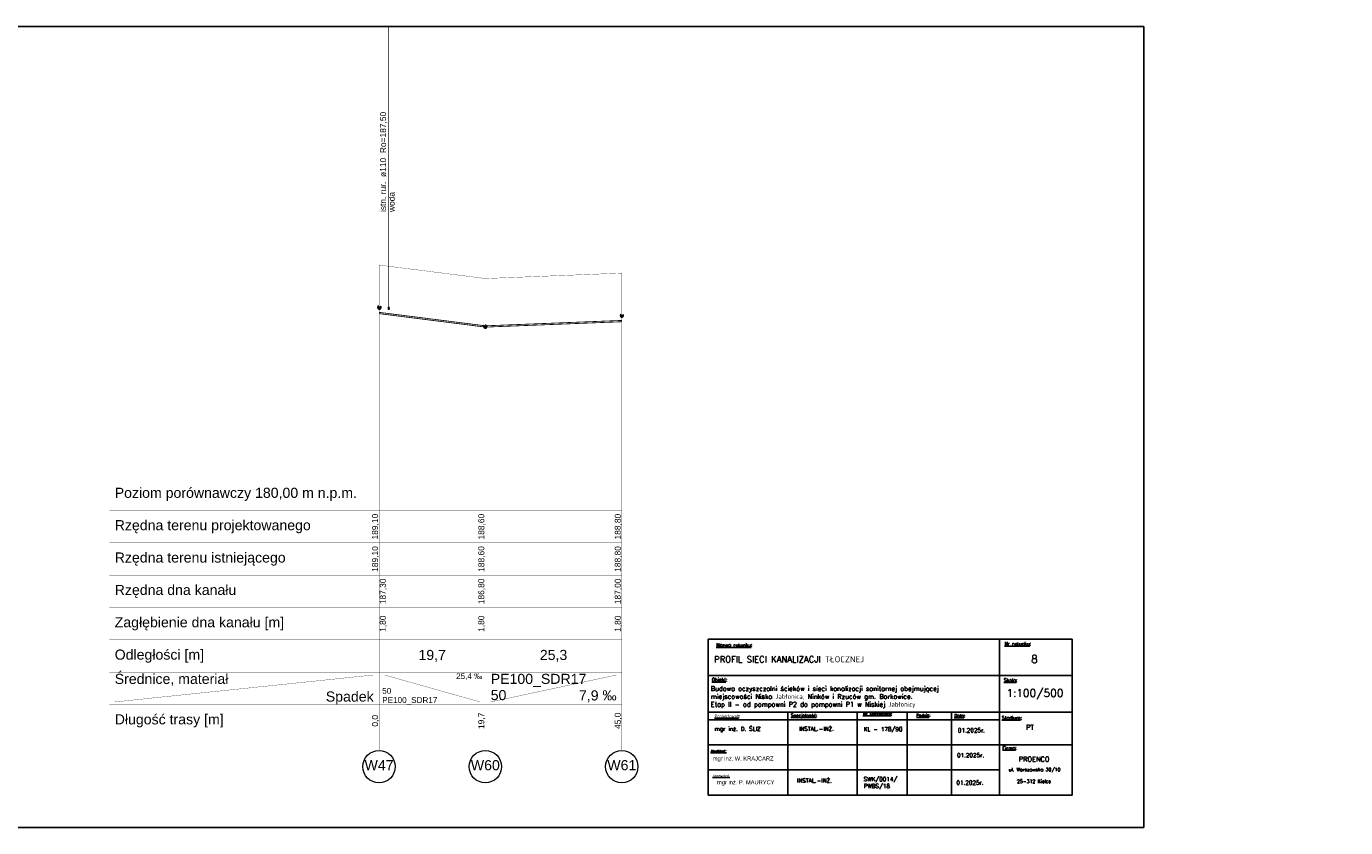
# Model space of a CAD drawing. Header units: inches. Extents: x -156 to 1086, y -12 to 33.
# Tile 11 of 30: x 202 to 251, y -12 to 18. Entities that reach past the tile are written whole.
import ezdxf
from ezdxf.lldxf.tags import DXFTag

# ---------------------------------------------------------------- set-up
doc = ezdxf.new("R2010")
doc.units = ezdxf.units.IN
doc.header["$MEASUREMENT"] = 0
doc.set_wipeout_variables(frame=1)
doc.linetypes.add('GDE', pattern=[0])
doc.layers.add('EDZPD_L_0', color=3, linetype='GDE', lineweight=18)
doc.layers.add('TABELKI', color=7, linetype='Continuous', lineweight=25)
for name, color, linetype, true_color in [('IS_Kolizje', 7, 'SOLID', 0x000000), ('IS_Kolizje_-_opisy', 7, 'SOLID', 0x000000), ('IS_Sieci_na_profilu', 7, 'SOLID', 0x000000), ('IS_Tabelka_profilu', 7, 'SOLID', 0x000000), ('IS_Tabelka_profilu_-_opisy', 7, 'SOLID', 0x000000), ('IS_Teren_proj', 7, 'SOLID', 0x000000)]:
    doc.layers.add(name, color=color, linetype=linetype, true_color=true_color)
tags = doc.linetypes.add('DOT', pattern=[5, 0, -5]).pattern_tags.tags
tags[6:7] = [DXFTag(74, 4), DXFTag(75, 0), DXFTag(340, '0'), DXFTag(46, 0.0), DXFTag(50, 0.0), DXFTag(44, 0.0), DXFTag(45, 0.0)]
tags[4:5] = [DXFTag(74, 4), DXFTag(75, 0), DXFTag(340, '0'), DXFTag(46, 0.0), DXFTag(50, 0.0), DXFTag(44, 0.0), DXFTag(45, 0.0)]
tags = doc.linetypes.add('SOLID', pattern=[10, 10, 0]).pattern_tags.tags
tags[6:7] = [DXFTag(74, 4), DXFTag(75, 0), DXFTag(340, '0'), DXFTag(46, 0.0), DXFTag(50, 0.0), DXFTag(44, 0.0), DXFTag(45, 0.0)]
tags[4:5] = [DXFTag(74, 4), DXFTag(75, 0), DXFTag(340, '0'), DXFTag(46, 0.0), DXFTag(50, 0.0), DXFTag(44, 0.0), DXFTag(45, 0.0)]
pattern_1 = [(37.5, (0, 0), (-0.0006299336, 0.0192682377), [0, -0.0152, 0, -0.017, 0, -0.01625]), (7.5, (0, 0), (0.017697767, 0.0282214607), [0, -0.0082, 0, -0.0137, 0, -0.00525]), (-32.5, (-0.0123, 0), (0.0311414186, 5.65905e-05), [0, -0.005, 0, -0.018, 0, -0.0235]), (-42.5, (-0.0123, 0), (0.030061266, 0.0087767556), [0, -0.0025, 0, -0.0118, 0, -0.0135])]

msp = doc.modelspace()

# ---------------------------------------------------------------- hatches: boundary and pattern name
at = {"layer": 'IS_Kolizje', "ltscale": 0.01}
h = msp.add_hatch(color=256, dxfattribs=at)
edge = h.paths.add_edge_path()
edge.add_ellipse((215.414, 7.5), major_axis=(0, 0.055), ratio=0.2, start_angle=0, end_angle=360)
at = {"layer": 'IS_Sieci_na_profilu', "ltscale": 0.01}
h = msp.add_hatch(dxfattribs=at)
h.set_pattern_fill('AR-SAND', color=256, scale=0.01, style=0)
h.set_pattern_definition(pattern_1)
h.paths.add_polyline_path([(235.44, 3.8), (235.64, 3.8), (235.84, 3.8), (235.64, 3.8)])
h = msp.add_hatch(dxfattribs=at)
h.set_pattern_fill('AR-SAND', color=256, scale=0.01, style=0)
h.set_pattern_definition(pattern_1)
h.paths.add_polyline_path([(250.39, 3.8), (250.64, 3.8), (250.89, 3.8), (250.64, 3.8)])

# ---------------------------------------------------------------- linework, layer by layer
for p, q in [((118.384, 17.94), (243.405, 17.94)), ((243.405, 17.94), (243.405, -11.76)), ((118.384, -11.76), (243.405, -11.76))]:
    msp.add_line(p, q)
at = {"layer": 'EDZPD_L_0', "linetype": 'GDE'}
msp.add_line((235.663, -7.017), (235.616, -6.956), dxfattribs=at)
at = {"layer": 'IS_Kolizje', "lineweight": 20, "ltscale": 0.01}
msp.add_ellipse((215.414, 7.5), major_axis=(0, 0.055), ratio=0.2, dxfattribs=at)
at = {"layer": 'IS_Kolizje_-_opisy', "ltscale": 0.01, "const_width": 0.02}
msp.add_lwpolyline([(215.414, 17.94), (215.414, 7.555)], dxfattribs=at)
at = {"layer": 'IS_Sieci_na_profilu', "ltscale": 0.01, "const_width": 0.03}
for points in [[(215.055, 7.346), (218.995, 6.846)], [(215.055, 7.299), (218.995, 6.799)], [(218.995, 6.846), (224.055, 7.046)], [(218.995, 6.799), (224.055, 6.998)]]:
    msp.add_lwpolyline(points, dxfattribs=at)
at = {"layer": 'IS_Sieci_na_profilu', "linetype": 'DOT', "lineweight": 60, "ltscale": 0.01}
for centre, major_axis, ratio in [((215.066, 7.532), (0, 0.0315), 0.195563), ((218.996, 6.825), (0, 0.025), 0.199995), ((224.054, 7.225), (0, 0.025), 0.199971)]:
    msp.add_ellipse(centre, major_axis=major_axis, ratio=ratio, dxfattribs=at)
at = {"layer": 'IS_Tabelka_profilu', "ltscale": 0.01, "const_width": 0.01}
for points in [[(215.055, 9.1), (215.055, 0)], [(215.055, 0), (215.055, 9.1)], [(224.055, 8.8), (224.055, 0)], [(218.995, 8.6), (218.995, 0)], [(218.995, 0), (218.995, 8.6)], [(215.055, 0), (215.055, 1.2)], [(218.995, 0), (218.995, 1.2)], [(224.055, 0), (224.055, 1.2)], [(215.055, -8.4), (205.055, -8.4), (205.055, 0), (215.055, 0)], [(215.055, -8.4), (205.055, -8.4), (205.055, 0), (215.055, 0), (215.055, -8.4)], [(218.995, -6), (215.055, -6), (215.055, 0), (218.995, 0), (218.995, -6)], [(224.055, -6), (218.995, -6), (218.995, 0), (224.055, 0), (224.055, -6)], [(205.055, -1.2), (215.055, -1.2)], [(215.055, -1.2), (218.995, -1.2)], [(218.995, -1.2), (224.055, -1.2)], [(205.055, -2.4), (215.055, -2.4)], [(215.055, -2.4), (218.995, -2.4)], [(218.995, -2.4), (224.055, -2.4)], [(205.055, -3.6), (215.055, -3.6)], [(215.055, -3.6), (218.995, -3.6)], [(218.995, -3.6), (224.055, -3.6)], [(205.055, -4.8), (215.055, -4.8)], [(215.055, -4.8), (218.995, -4.8)], [(218.995, -4.8), (224.055, -4.8)], [(205.055, -6), (215.055, -6)], [(215.055, -6), (218.995, -6)], [(218.995, -7.2), (218.995, -6)], [(218.995, -6), (224.055, -6)], [(224.055, -7.2), (224.055, -6)], [(205.055, -7.2), (215.055, -7.2)], [(218.995, -8.4), (215.055, -8.4), (215.055, -7.2), (218.995, -7.2), (218.995, -8.4)], [(215.055, -7.2), (218.995, -7.2)], [(224.055, -8.4), (218.995, -8.4), (218.995, -7.2), (224.055, -7.2), (224.055, -8.4)], [(218.995, -7.2), (224.055, -7.2)], [(215.055, -8.4), (218.995, -8.4)], [(218.995, -8.4), (224.055, -8.4)]]:
    msp.add_lwpolyline(points, dxfattribs=at)
at = {"layer": 'IS_Tabelka_profilu_-_opisy', "ltscale": 0.01, "const_width": 0.01}
for points in [[(205.255, -7.1), (214.855, -6.1)], [(215.255, -6.1), (218.8, -7.1)], [(219.195, -7.1), (223.862, -6.1)], [(215.055, -8.9), (215.055, -8.4)], [(218.995, -8.9), (218.995, -8.4)], [(224.055, -8.9), (224.055, -8.4)]]:
    msp.add_lwpolyline(points, dxfattribs=at)
at = {"layer": 'IS_Tabelka_profilu_-_opisy', "lineweight": 9, "ltscale": 0.01}
for centre in [(215.055, -9.5), (218.995, -9.5), (224.055, -9.5)]:
    msp.add_ellipse(centre, major_axis=(0.6, 0), ratio=1, dxfattribs=at)
at = {"layer": 'IS_Teren_proj', "ltscale": 0.01, "const_width": 0.01}
for points in [[(215.055, 9.1), (218.995, 8.6)], [(218.995, 8.6), (224.055, 8.8)]]:
    msp.add_lwpolyline(points, dxfattribs=at)
at = {"layer": 'TABELKI'}
msp.add_line((234.007, -7.662), (240.758, -7.662), dxfattribs=at)

# ---------------------------------------------------------------- texts
at = {"layer": 'IS_Kolizje_-_opisy', "ltscale": 0.01, "char_height": 0.2232, "attachment_point": 7, "rotation": 90}
for s, insert in [('\\fArial|b0|i0;istn. rur.  ø110  Ro=187,50', (215.357, 11.065)), ('\\fArial|b0|i0;woda', (215.637, 11.065))]:
    msp.add_mtext(s, dxfattribs=dict(at, insert=insert))
at = {"layer": 'IS_Tabelka_profilu_-_opisy', "ltscale": 0.01}
for s, insert, char_height, attachment_point in [('\\fArial|b0|i0;Poziom porównawczy 180,00 m n.p.m.', (205.255, 0.842), 0.3744, 1), ('\\fArial|b0|i0;Rzędna terenu projektowanego', (205.255, -0.358), 0.3744, 1), ('\\fArial|b0|i0;Rzędna terenu istniejącego', (205.255, -1.558), 0.3744, 1), ('\\fArial|b0|i0;Rzędna dna kanału', (205.255, -2.758), 0.3744, 1), ('\\fArial|b0|i0;Zagłębienie dna kanału [m]', (205.255, -3.958), 0.3744, 1), ('\\fArial|b0|i0;Odległości [m]', (205.255, -5.158), 0.3744, 1), ('\\fArial|b0|i0;19,7', (217.025, -5.614), 0.3744, 8), ('\\fArial|b0|i0;25,3', (221.525, -5.614), 0.3744, 8), ('\\fArial|b0|i0;Średnice, materiał', (205.255, -6.058), 0.3744, 1), ('\\fArial|b0|i0;25,4 ‰', (218.883, -6.036), 0.216, 3), ('\\fArial|b0|i0;PE100_SDR17', (219.195, -6.058), 0.3744, 1), ('\\fArial|b0|i0;Spadek', (214.855, -7.2), 0.3744, 9), ('{\\fArial|b0|i0|c238|p34;50}', (215.172, -6.8), 0.216, 7), ('{\\fArial|b0|i0|c238|p34;50}', (219.195, -6.658), 0.3744, 1), ('\\fArial|b0|i0;7,9 ‰', (223.862, -7.114), 0.3744, 9), ('\\fArial|b0|i0;PE100_SDR17', (215.172, -7.2), 0.216, 7), ('\\fArial|b0|i0;Długość trasy [m]', (205.255, -7.558), 0.3744, 1), ('\\fArial|b0|i0;W47', (215.055, -9.258), 0.3744, 2), ('\\fArial|b0|i0;W60', (218.995, -9.258), 0.3744, 2), ('\\fArial|b0|i0;W61', (224.055, -9.258), 0.3744, 2)]:
    msp.add_mtext(s, dxfattribs=dict(at, insert=insert, char_height=char_height, attachment_point=attachment_point))
at = {"layer": 'IS_Tabelka_profilu_-_opisy', "ltscale": 0.01, "char_height": 0.2232, "rotation": 90}
for s, insert, attachment_point in [('\\fArial|b0|i0;189,10', (215.059, -0.6), 8), ('\\fArial|b0|i0;188,60', (218.999, -0.6), 8), ('\\fArial|b0|i0;188,80', (224.059, -0.6), 8), ('\\fArial|b0|i0;189,10', (215.059, -1.8), 8), ('\\fArial|b0|i0;188,60', (218.999, -1.8), 8), ('\\fArial|b0|i0;188,80', (224.059, -1.8), 8), ('\\fArial|b0|i0;187,30', (215.083, -3), 2), ('\\fArial|b0|i0;186,80', (218.999, -3), 8), ('\\fArial|b0|i0;187,00', (224.059, -3), 8), ('\\fArial|b0|i0;1,80', (215.083, -4.2), 2), ('\\fArial|b0|i0;1,80', (218.999, -4.2), 8), ('\\fArial|b0|i0;1,80', (224.059, -4.2), 8), ('\\fArial|b0|i0;0,0', (215.059, -7.8), 8), ('\\fArial|b0|i0;19,7', (218.999, -7.8), 8), ('{\\fArial|b0|i0|c238|p34;45,0}', (224.059, -7.8), 8)]:
    msp.add_mtext(s, dxfattribs=dict(at, insert=insert, attachment_point=attachment_point))

# ---------------------------------------------------------------- next in the draw order: wipeouts: each hides what was drawn before it
msp.add_wipeout([(227.256, -4.773), (240.758, -4.773), (240.758, -10.552), (227.256, -10.552)]).dxf.layer = 'TABELKI'

# ---------------------------------------------------------------- next in the draw order: linework, layer by layer
at = {"layer": 'TABELKI'}
msp.add_line((234.007, -7.662), (240.758, -7.662), dxfattribs=at)

# ---------------------------------------------------------------- next in the draw order: wipeouts: each hides what was drawn before it
msp.add_wipeout([(227.256, -4.773), (240.758, -4.773), (240.758, -10.552), (227.256, -10.552)]).dxf.layer = 'TABELKI'

# ---------------------------------------------------------------- next in the draw order: linework, layer by layer
for p, q in [((227.256, -4.773), (240.758, -4.773)), ((227.256, -10.552), (227.256, -4.773)), ((238.057, -4.773), (238.057, -10.552)), ((240.758, -4.773), (240.758, -10.552)), ((227.256, -6.124), (240.758, -6.124)), ((227.256, -7.476), (240.758, -7.476)), ((227.256, -7.759), (238.057, -7.759)), ((230.212, -7.476), (230.213, -10.552)), ((232.784, -7.46), (232.784, -10.552)), ((234.63, -7.476), (234.63, -10.552)), ((236.281, -7.491), (236.281, -10.552)), ((227.256, -8.686), (240.758, -8.686)), ((227.256, -9.612), (238.058, -9.612)), ((240.758, -10.552), (227.256, -10.552))]:
    msp.add_line(p, q, dxfattribs=at)

# ---------------------------------------------------------------- next in the draw order: texts
at = {"layer": 'TABELKI', "attachment_point": 1}
for s, insert, char_height, width in [('{\\Fsimplex.shx|c238;\\LNr rysunku\\l:}', (238.242, -4.874), 0.12776, 5.12851), ('{\\Fsimplex.shx|c238;\\LNazwa rysunku\\l:}', (227.559, -4.925), 0.12776, 5.12851), ('{\\Fsimplex.shx|c238;\\LObiekt\\l:}', (227.392, -6.212), 0.12776, 5.12851), ('{\\Fsimplex.shx|c238;\\LSkala\\l:}', (238.216, -6.229), 0.12776, 5.12851), ('{\\Fsimplex.shx|c238;\\LProjektował\\l:}', (227.496, -7.565), 0.11794, 4.73401), ('{\\Fsimplex|c238;\\LSpecjalność\\l:}', (230.322, -7.541), 0.11794, 4.73401), ('{\\Fsimplex.shx|c238;\\LNr uprawnień\\l:}', (232.991, -7.476), 0.11794, 4.73401), ('{\\Fsimplex.shx|c238;\\LPodpis\\l:}', (234.975, -7.546), 0.10811, 4.73401), ('{\\Fsimplex.shx|c238;\\LData\\l:}', (236.38, -7.549), 0.11794, 4.73401), ('{\\Fsimplex.shx|c238;\\LStadium\\l:}', (238.143, -7.628), 0.12776, 5.12851), ('{\\Fsimplex.shx|c238;\\LFirma\\l:}', (238.164, -8.741), 0.12776, 5.12851), ('{\\fsimplex.shx|b0|i0|c238|p0;\\LAsystent:}', (227.349, -8.872), 0.09828, 3.94501), ('{\\fsimplex.shx|b0|i0|c238|p0;\\LSprawdził:}', (227.423, -9.78), 0.09828, 3.94501), ('{\\Fsimplex.shx|c238;ul. Warszawska 30/10}', (238.399, -9.546), 0.12613, 3.55051), ('{\\Fsimplex.shx|c238;25-312 Kielce}', (238.704, -9.982), 0.12613, 3.55051)]:
    msp.add_mtext(s, dxfattribs=dict(at, insert=insert, char_height=char_height, width=width))
at = {"layer": 'TABELKI', "lineweight": 25, "attachment_point": 1}
for s, insert, char_height, width in [('{\\fsimplex.shx|b0|i0|c238|p0;PROFIL SIECI KANALIZACJI TŁOCZNEJ}', (227.476, -5.404), 0.22932, 11.79616), ('{\\fsimplex.shx|b0|i0|c238|p0;8}', (239.227, -5.37), 0.28665, 7.10102), ('\\pt11.674;{\\Fsimplex|c238;Budowa oczyszczalni ścieków i sieci kanalizacji sanitarnej obejmującej \\Pmiejscowości Niska Jabłonica, Ninków i Rzuców gm. Borkowice. \\PEtap II - od pompowni P2 do pompowni P1 w Niskiej Jabłonicy}', (227.356, -6.518), 0.17513, 11.61341), ('{\\fsimplex.shx|b0|i0|c238|p0;1:100/500}', (238.314, -6.626), 0.28665, 7.10102), ('{\\Fsimplex.shx|c238;\\H0.6622x;mgr inż. D. ŚLIZ}', (227.491, -8.02), 0.23189, 8.25731), ('{\\Fsimplex.shx|c238;INSTAL.-INŻ.}', (230.624, -8.018), 0.15356, 10.73451), ('{\\Fsimplex.shx|c238;KL - 178/90}', (233.025, -8.033), 0.15356, 10.73451), ('{\\fsimplex.shx|b0|i0|c238|p0;01.2025r.}', (236.515, -8.076), 0.15356, 10.73451), ('{\\Fsimplex|c238;PT}', (239.043, -7.954), 0.18018, 7.10102), ('{\\H0.6622x;mgr inż. W. KRAJCARZ}', (227.43, -9.121), 0.23189, 8.25731), ('{\\fsimplex.shx|b0|i0|c238|p0;01.2025r.}', (236.482, -8.999), 0.15356, 10.73451), ('{\\H0.6622x;mgr inż. P. MAURYCY}', (227.585, -10.002), 0.23189, 8.25731), ('{\\Fsimplex.shx|c238;INSTAL.-INŻ.}', (230.548, -9.94), 0.15356, 10.73451), ('{\\Fsimplex|c238;SWK/0014/\\PPWBS/18}', (233.025, -9.886), 0.15356, 10.73451), ('{\\fsimplex.shx|b0|i0|c238|p0;01.2025r.}', (236.462, -10.017), 0.15356, 10.73451)]:
    msp.add_mtext(s, dxfattribs=dict(at, insert=insert, char_height=char_height, width=width))
at = {"layer": 'TABELKI', "lineweight": 30, "insert": (238.768, -9.131), "char_height": 0.18018, "width": 7.10102, "attachment_point": 1}
msp.add_mtext('{\\Fsimplex.shx|c238;PROENCO}', dxfattribs=at)

doc.saveas('drawing.dxf')
